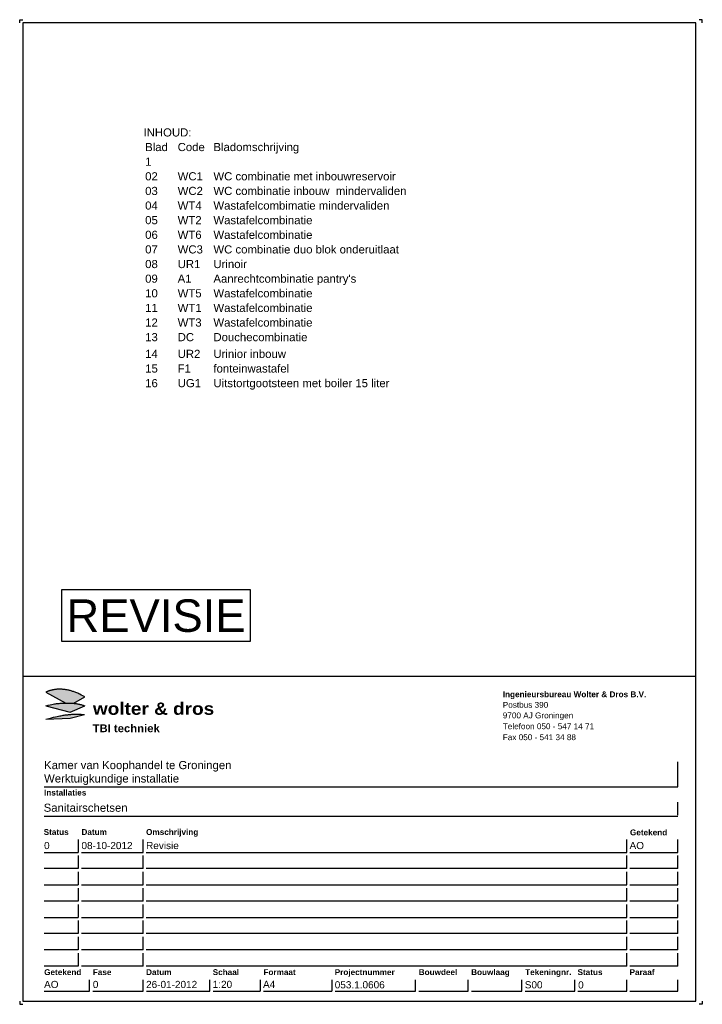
# Model space of a CAD drawing. Header units: millimetres. Extents: x 0 to 210, y 0 to 303.
import ezdxf
from ezdxf.enums import TextEntityAlignment as Align

# ---------------------------------------------------------------- set-up
doc = ezdxf.new("R2010")
doc.units = ezdxf.units.MM
doc.layers.get('0').update_dxf_attribs({"linetype": 'CONTINUOUS'})
doc.layers.add('SDS00001', color=7, linetype='CONTINUOUS')
doc.styles.add('Arial', font='ARIAL.TTF', dxfattribs={"height": 1.8})
doc.styles.add('arial vet', font='ARIALBD.TTF', dxfattribs={"height": 1.8})
doc.styles.get("Standard").update_dxf_attribs({"font": 'ARIAL.TTF'})

# ---------------------------------------------------------------- blocks, each defined once
blk = doc.blocks.new('SW_A4-VER_VB')
at = {"true_color": 0x660066}
blk.add_hatch(color=206, dxfattribs=at).paths.add_polyline_path([(19.57, 94.86), (19.19, 95.06), (18.85, 95.24), (18.55, 95.39), (18.27, 95.52), (18.02, 95.63), (17.79, 95.73), (17.57, 95.83), (17.36, 95.91), (17.16, 95.99), (16.96, 96.07), (16.77, 96.14), (16.58, 96.2), (16.4, 96.27), (16.22, 96.33), (16.04, 96.38), (15.86, 96.44), (15.69, 96.49), (15.51, 96.53), (15.34, 96.58), (15.17, 96.62), (14.99, 96.66), (14.82, 96.7), (14.65, 96.74), (14.47, 96.77), (14.3, 96.8), (14.12, 96.82), (13.95, 96.85), (13.77, 96.87), (13.6, 96.89), (13.43, 96.91), (13.27, 96.92), (13.1, 96.94), (12.94, 96.95), (12.79, 96.96), (12.63, 96.97), (12.47, 96.97), (12.32, 96.97), (12.16, 96.97), (12.01, 96.97), (11.85, 96.96), (11.69, 96.95), (11.54, 96.94), (11.39, 96.93), (11.24, 96.91), (11.09, 96.9), (10.96, 96.88), (10.83, 96.86), (10.71, 96.84), (10.6, 96.83), (10.49, 96.81), (10.39, 96.79), (10.29, 96.77), (10.19, 96.75), (10.1, 96.73), (10, 96.71), (9.91, 96.69), (9.8, 96.66), (9.7, 96.64), (9.59, 96.61), (9.49, 96.58), (9.37, 96.55), (9.26, 96.52), (9.14, 96.48), (9.02, 96.44), (8.89, 96.4), (8.76, 96.35), (8.62, 96.3), (8.48, 96.24), (8.33, 96.17), (8.16, 96.1), (7.99, 96.01), (14.2, 92.71), (14.33, 92.71), (14.5, 92.71), (14.66, 92.71), (14.82, 92.71), (14.98, 92.71), (15.14, 92.71), (15.29, 92.7), (15.44, 92.7), (15.59, 92.7), (15.74, 92.69), (15.89, 92.69), (16.03, 92.68), (16.17, 92.67), (16.32, 92.66), (16.46, 92.65), (16.6, 92.63), (16.61, 92.63), (19.99, 94.62)])
h = blk.add_hatch(color=206, dxfattribs=at)
h.paths.add_polyline_path([(14.39, 92.71), (14.17, 92.71), (13.94, 92.71), (13.71, 92.7), (13.47, 92.7), (13.22, 92.69), (12.97, 92.68), (12.72, 92.67), (12.45, 92.65), (12.18, 92.62), (11.9, 92.59), (11.61, 92.56), (11.3, 92.52), (10.99, 92.47), (10.67, 92.42), (10.3, 92.36), (9.88, 92.28), (9.38, 92.18), (8.77, 92.04), (8.04, 91.87), (15.57, 89.94), (19.99, 91.86), (19.75, 91.95), (19.52, 92.03), (19.31, 92.1), (19.11, 92.16), (18.91, 92.21), (18.73, 92.26), (18.55, 92.3), (18.38, 92.34), (18.21, 92.38), (18.05, 92.41), (17.88, 92.44), (17.71, 92.47), (17.53, 92.5), (17.35, 92.53), (17.16, 92.56), (16.98, 92.59), (16.79, 92.61), (16.6, 92.63), (16.41, 92.65), (16.22, 92.67), (16.03, 92.68), (15.84, 92.69), (15.64, 92.69), (15.44, 92.7), (15.24, 92.7), (15.04, 92.71), (14.82, 92.71), (14.61, 92.71)])
h.paths.add_polyline_path([(15.57, 88.1), (19.93, 89.16), (19.62, 89.18), (19.33, 89.21), (19.06, 89.23), (18.81, 89.25), (18.57, 89.27), (18.33, 89.29), (18.1, 89.3), (17.88, 89.31), (17.65, 89.31), (17.43, 89.31), (17.2, 89.3), (16.97, 89.3), (16.73, 89.29), (16.49, 89.28), (16.24, 89.26), (16, 89.25), (15.75, 89.23), (15.5, 89.21), (15.26, 89.19), (15.01, 89.16), (14.76, 89.13), (14.51, 89.1), (14.24, 89.07), (13.97, 89.03), (13.67, 88.98), (13.37, 88.93), (13.04, 88.88), (12.69, 88.81), (12.32, 88.74), (11.92, 88.67), (11.48, 88.58), (10.99, 88.48), (10.43, 88.35), (9.77, 88.19), (8.98, 87.99), (8.05, 87.74)])
at = {"linetype": 'Continuous'}
for p, q in [((0, 303), (1, 303)), ((0, 302), (0, 303)), ((210, 303), (209, 303)), ((210, 302), (210, 303)), ((0, 1), (0, 0)), ((0, 0), (1, 0)), ((210, 0), (209, 0)), ((210, 1), (210, 0))]:
    blk.add_line(p, q, dxfattribs=at)
at = {"color": 3, "linetype": 'Continuous'}
for p, q in [((208, 302), (1, 302)), ((1, 302), (1, 1)), ((208, 1), (208, 302)), ((1, 1), (208, 1))]:
    blk.add_line(p, q, dxfattribs=at)
at = {"color": 3}
blk.add_line((1, 101), (208, 101), dxfattribs=at)
at = {"color": 206, "true_color": 0x660066}
for p, q in [((8.05, 87.74), (15.57, 88.1)), ((15.57, 88.1), (19.93, 89.16))]:
    blk.add_line(p, q, dxfattribs=at)
at = {"color": 1}
for p, q in [((202.5, 66.88), (202.5, 74.62)), ((7.5, 66.88), (202.5, 66.88)), ((202.5, 58.25), (202.5, 62.25)), ((7.5, 57.88), (202.5, 57.88)), ((18, 50.75), (18, 46.75)), ((18, 50.75), (18, 46.75)), ((38, 46.75), (38, 50.75)), ((38, 46.75), (38, 50.75)), ((186.75, 46.75), (186.75, 50.75)), ((186.75, 46.75), (186.75, 50.75)), ((202.5, 46.75), (202.5, 50.75)), ((202.5, 46.75), (202.5, 50.75)), ((7.5, 46.75), (18, 46.75)), ((18, 45.75), (18, 41.75)), ((19, 46.75), (38, 46.75)), ((38, 41.75), (38, 45.75)), ((38.91, 46.75), (186.75, 46.75)), ((186.75, 41.75), (186.75, 45.75)), ((187.75, 46.75), (202.5, 46.75)), ((202.5, 41.75), (202.5, 45.75)), ((18, 41.75), (7.5, 41.75)), ((18, 40.75), (18, 36.75)), ((38, 41.75), (19, 41.75)), ((38, 36.75), (38, 40.75)), ((186.75, 41.75), (38.91, 41.75)), ((186.75, 36.75), (186.75, 40.75)), ((202.5, 41.75), (187.75, 41.75)), ((202.5, 36.75), (202.5, 40.75)), ((7.5, 36.75), (18, 36.75)), ((19, 36.75), (38, 36.75)), ((38.91, 36.75), (186.75, 36.75)), ((187.75, 36.75), (202.5, 36.75)), ((18, 35.75), (18, 31.75)), ((38, 31.75), (38, 35.75)), ((186.75, 31.75), (186.75, 35.75)), ((202.5, 31.75), (202.5, 35.75)), ((18, 31.75), (7.5, 31.75)), ((18, 30.75), (18, 26.75)), ((38, 31.75), (19, 31.75)), ((38, 26.75), (38, 30.75)), ((186.75, 31.75), (38.91, 31.75)), ((186.75, 26.75), (186.75, 30.75)), ((202.5, 31.75), (187.75, 31.75)), ((202.5, 26.75), (202.5, 30.75)), ((7.5, 26.75), (18, 26.75)), ((18, 25.75), (18, 21.75)), ((19, 26.75), (38, 26.75)), ((38, 21.75), (38, 25.75)), ((38.91, 26.75), (186.75, 26.75)), ((186.75, 21.75), (186.75, 25.75)), ((187.75, 26.75), (202.5, 26.75)), ((202.5, 21.75), (202.5, 25.75)), ((18, 21.75), (7.5, 21.75)), ((38, 21.75), (19, 21.75)), ((186.75, 21.75), (38.91, 21.75)), ((202.5, 21.75), (187.75, 21.75)), ((18, 20.75), (18, 16.75)), ((38, 16.75), (38, 20.75)), ((186.75, 16.75), (186.75, 20.75)), ((202.5, 16.75), (202.5, 20.75)), ((18, 16.75), (7.5, 16.75)), ((18, 15.75), (18, 11.75)), ((38, 16.75), (19, 16.75)), ((38, 11.75), (38, 15.75)), ((186.75, 16.75), (38.91, 16.75)), ((186.75, 11.75), (186.75, 15.75)), ((202.5, 16.75), (187.75, 16.75)), ((202.5, 11.75), (202.5, 15.75)), ((18, 11.75), (7.5, 11.75)), ((38, 11.75), (19, 11.75)), ((186.75, 11.75), (38.91, 11.75)), ((202.5, 11.75), (187.75, 11.75)), ((21.5, 4), (21.5, 7.5)), ((38, 4), (38, 7.5)), ((58.5, 4), (58.5, 7.5)), ((73.99, 7.5), (73.99, 4)), ((96.05, 7.5), (96.05, 4)), ((121.75, 4), (121.75, 7.5)), ((138, 4), (138, 7.5)), ((154.5, 4), (154.5, 7.5)), ((170.75, 4), (170.75, 7.5)), ((186.75, 4), (186.75, 7.5)), ((202.5, 4), (202.5, 7.5)), ((7.5, 4), (21.5, 4)), ((22.5, 4), (38, 4)), ((39, 4), (58.5, 4)), ((59.5, 4), (73.99, 4)), ((74.96, 4), (96.05, 4)), ((97.04, 4), (121.75, 4)), ((122.75, 4), (138, 4)), ((139, 4), (154.5, 4)), ((155.5, 4), (170.75, 4)), ((171.75, 4), (186.75, 4)), ((187.75, 4), (202.5, 4))]:
    blk.add_line(p, q, dxfattribs=at)
at = {"color": 206, "true_color": 0x660066}
for points in [[(19.99, 94.62), (19.44, 94.93), (18.96, 95.18), (18.55, 95.39), (18.19, 95.56), (17.87, 95.7), (17.57, 95.83), (17.29, 95.94), (17.02, 96.04), (16.77, 96.14), (16.52, 96.22), (16.28, 96.31), (16.04, 96.38), (15.8, 96.45), (15.57, 96.52), (15.34, 96.58), (15.11, 96.64), (14.88, 96.69), (14.65, 96.74), (14.41, 96.78), (14.18, 96.82), (13.95, 96.85), (13.72, 96.88), (13.49, 96.9), (13.27, 96.92), (13.05, 96.94), (12.84, 96.96), (12.63, 96.97), (12.42, 96.97), (12.21, 96.97), (12.01, 96.97), (11.8, 96.96), (11.59, 96.94), (11.39, 96.93), (11.19, 96.91), (11, 96.88), (10.83, 96.86), (10.67, 96.84), (10.52, 96.82), (10.39, 96.79), (10.26, 96.77), (10.13, 96.74), (10, 96.71), (9.87, 96.68), (9.74, 96.65), (9.59, 96.61), (9.45, 96.57), (9.3, 96.53), (9.14, 96.48), (8.98, 96.43), (8.8, 96.37), (8.62, 96.3), (8.43, 96.22), (8.22, 96.12), (7.99, 96.01)], [(7.99, 96.01), (14.19, 92.71)], [(16.61, 92.63), (19.99, 94.62)], [(8.04, 91.87), (8.77, 92.04), (9.38, 92.18), (9.88, 92.28), (10.3, 92.36), (10.67, 92.42), (10.99, 92.47), (11.3, 92.52), (11.61, 92.56), (11.9, 92.59), (12.18, 92.62), (12.45, 92.65), (12.72, 92.67), (12.97, 92.68), (13.22, 92.69), (13.47, 92.7), (13.71, 92.7), (13.94, 92.71), (14.17, 92.71), (14.39, 92.71), (14.61, 92.71), (14.82, 92.71), (15.04, 92.71), (15.24, 92.7), (15.44, 92.7), (15.64, 92.69), (15.84, 92.69), (16.03, 92.68), (16.22, 92.67), (16.41, 92.65), (16.6, 92.63), (16.79, 92.61), (16.98, 92.59), (17.16, 92.56), (17.35, 92.53), (17.53, 92.5), (17.71, 92.47), (17.88, 92.44), (18.05, 92.41), (18.21, 92.38), (18.38, 92.34), (18.55, 92.3), (18.73, 92.26), (18.91, 92.21), (19.11, 92.16), (19.31, 92.1), (19.52, 92.03), (19.75, 91.95), (19.99, 91.86)], [(8.04, 91.87), (15.57, 89.94), (19.99, 91.86)], [(8.05, 87.74), (8.98, 87.99), (9.77, 88.19), (10.43, 88.35), (10.99, 88.48), (11.48, 88.58), (11.92, 88.67), (12.32, 88.74), (12.69, 88.81), (13.04, 88.88), (13.37, 88.93), (13.67, 88.98), (13.97, 89.03), (14.24, 89.07), (14.51, 89.1), (14.76, 89.13), (15.01, 89.16), (15.26, 89.19), (15.5, 89.21), (15.75, 89.23), (16, 89.25), (16.24, 89.26), (16.49, 89.28), (16.73, 89.29), (16.97, 89.3), (17.2, 89.3), (17.43, 89.31), (17.65, 89.31), (17.88, 89.31), (18.1, 89.3), (18.33, 89.29), (18.57, 89.27), (18.81, 89.25), (19.06, 89.23), (19.33, 89.21), (19.62, 89.18), (19.93, 89.16)]]:
    blk.add_lwpolyline(points, dxfattribs=at)
at = {"color": 7, "style": 'arial vet'}
for s, p in [('Ingenieursbureau Wolter & Dros B.V.', (148.62, 94.5)), ('Installaties', (7.5, 64.25)), ('Status', (7.38, 52.12)), ('Datum', (19, 52.12)), ('Omschrijving', (38.88, 52.12)), ('Getekend', (187.75, 52)), ('Getekend', (7.52, 9)), ('Fase', (22.5, 9)), ('Datum', (38.88, 9)), ('Schaal', (59.38, 9)), ('Formaat', (74.99, 9)), ('Projectnummer', (96.92, 9)), ('Bouwdeel', (122.75, 9)), ('Bouwlaag', (138.88, 9)), ('Tekeningnr.', (155.5, 9)), ('Status', (171.62, 9)), ('Paraaf', (187.62, 9))]:
    blk.add_text(s, height=1.8, dxfattribs=at).set_placement(p)
for s, height, width, p in [('wolter & dros', 3.8, 1.1, (22.53, 89.09)), ('TBI techniek', 2.394, 1.04, (22.42, 83.74))]:
    blk.add_text(s, height=height, dxfattribs=dict(at, width=width)).set_placement(p)
for tag, p in [('PRVRIJ4', (148.62, 91.25)), ('PRVRIJ5', (148.62, 88))]:
    blk.add_attdef(tag, p, '', height=1.8, dxfattribs=at)
for tag, p in [('PRVRIJ6', (148.62, 84.12)), ('PRVRIJ7', (148.62, 80.75)), ('TKVRIJ7', (148.62, 77.35))]:
    blk.add_attdef(tag, text='', height=1.8, dxfattribs=at).set_placement(p, align=Align.BOTTOM_LEFT)
at = {"color": 2, "style": 'Arial'}
for tag, height, p in [('PROMSCHR', 2.5, (7.5, 71.62)), ('TK1OMSCHR', 2.5, (7.5, 67.5)), ('TK2OMSCHR', 2.5, (7.38, 58.5)), ('WZ_CODEA', 2.2, (7.5, 47.1)), ('WZ_DATUMA', 2.2, (19, 47.1)), ('WZ_OMSCHRA', 2.2, (38.88, 47.1)), ('WZ_INITSA', 2.2, (187.62, 47.1)), ('WZ_CODEB', 2.2, (7.5, 42.1)), ('WZ_DATUMB', 2.2, (19, 42.1)), ('WZ_OMSCHRB', 2.2, (38.88, 42.1)), ('WZ_INITSB', 2.2, (187.62, 42.1)), ('WZ_CODEC', 2.2, (7.5, 37.1)), ('WZ_DATUMC', 2.2, (19, 37.1)), ('WZ_OMSCHRC', 2.2, (38.88, 37.1)), ('WZ_INITSC', 2.2, (187.62, 37.1)), ('WZ_CODED', 2.2, (7.5, 32.1)), ('WZ_DATUMD', 2.2, (19, 32.1)), ('WZ_OMSCHRD', 2.2, (38.88, 32.1)), ('WZ_INITSD', 2.2, (187.62, 32.1)), ('WZ_CODEE', 2.2, (7.5, 27.1)), ('WZ_DATUME', 2.2, (19, 27.1)), ('WZ_OMSCHRE', 2.2, (38.88, 27.1)), ('WZ_INITSE', 2.2, (187.62, 27.1)), ('WZ_CODEF', 2.2, (7.5, 22.1)), ('WZ_DATUMF', 2.2, (19, 22.1)), ('WZ_OMSCHRF', 2.2, (38.88, 22.1)), ('WZ_INITSF', 2.2, (187.62, 22.1)), ('WZ_CODEG', 2.2, (7.5, 17.1)), ('WZ_DATUMG', 2.2, (19, 17.1)), ('WZ_OMSCHRG', 2.2, (38.88, 17.1)), ('WZ_INITSG', 2.2, (187.62, 17.1)), ('WZ_CODEH', 2.2, (7.5, 12.1)), ('WZ_DATUMH', 2.2, (19, 12.1)), ('WZ_OMSCHRH', 2.2, (38.88, 12.1)), ('WZ_INITSH', 2.2, (187.62, 12.1)), ('TKINIT', 2.2, (7.5, 4.35)), ('TKFASE', 2.2, (22.5, 4.35)), ('TKDATCREAT', 2.2, (38.88, 4.35)), ('TKSCHAAL', 2.2, (59.38, 4.38)), ('TKFORMAAT', 2.2, (74.86, 4.38)), ('PRNUMMER', 2.2, (96.92, 4.25)), ('TKVRIJ1', 2.2, (122.62, 4.25)), ('TKVRIJ2', 2.2, (138.88, 4.25)), ('TKTEKNR', 2.2, (155.38, 4.25)), ('WZ_CODEA', 2.2, (171.8, 4.2))]:
    blk.add_attdef(tag, text='', height=height, dxfattribs=at).set_placement(p, align=Align.BOTTOM_LEFT)
blk = doc.blocks.new('RENVOY4')
at = {"layer": 'SDS00001', "color": 1, "flags": 8}
for tag, p in [('TITEL', (0, 5.5)), ('KOLOM1', (0.5, 1)), ('KOLOM2', (10.5, 1)), ('KOLOM3', (21.5, 1))]:
    blk.add_attdef(tag, p, '', height=2.5, dxfattribs=at)
blk = doc.blocks.new('RENVOY4ROW')
at = {"layer": 'SDS00001', "color": 1, "flags": 8}
for p in [(0.5, 1), (10.5, 1), (21.5, 1)]:
    blk.add_attdef('TITEL', p, '', height=2.5, dxfattribs=at)
blk = doc.blocks.new('wd_revisie')
at = {"color": 4}
for p, q in [((0, 10), (0, 26)), ((0, 26), (58, 26)), ((58, 26), (58, 10)), ((58, 10), (0, 10))]:
    blk.add_line(p, q, dxfattribs=at)
at = {"color": 6}
blk.add_text('REVISIE', height=10, dxfattribs=at).set_placement((29, 18), align=Align.MIDDLE)

msp = doc.modelspace()

# ---------------------------------------------------------------- block references
at = {"layer": 'SDS00001'}
ref = msp.add_blockref('SW_A4-VER_VB', (0, 0), dxfattribs=at)
ref.add_attrib('PROMSCHR', 'Kamer van Koophandel te Groningen', dxfattribs={"layer": '0', "color": 2, "height": 2.5}).set_placement((7.5, 71.62), align=Align.BOTTOM_LEFT)
ref.add_attrib('TK1OMSCHR', 'Werktuigkundige installatie', dxfattribs={"layer": '0', "color": 2, "height": 2.5}).set_placement((7.5, 67.5), align=Align.BOTTOM_LEFT)
ref.add_attrib('TK2OMSCHR', 'Sanitairschetsen', dxfattribs={"layer": '0', "color": 2, "height": 2.5}).set_placement((7.38, 58.5), align=Align.BOTTOM_LEFT)
ref.add_attrib('PRNUMMER', '053.1.0606', dxfattribs={"layer": '0', "color": 2, "height": 2.2}).set_placement((96.92, 4.25), align=Align.BOTTOM_LEFT)
ref.add_attrib('TKTEKNR', 'S00', dxfattribs={"layer": '0', "color": 2, "height": 2.2}).set_placement((155.38, 4.25), align=Align.BOTTOM_LEFT)
ref.add_attrib('TKSCHAAL', '1:20', dxfattribs={"layer": '0', "color": 2, "height": 2.2}).set_placement((59.38, 4.38), align=Align.BOTTOM_LEFT)
ref.add_attrib('TKFORMAAT', 'A4', dxfattribs={"layer": '0', "color": 2, "height": 2.2}).set_placement((74.86, 4.38), align=Align.BOTTOM_LEFT)
ref.add_attrib('TKDATCREAT', '26-01-2012', dxfattribs={"layer": '0', "color": 2, "height": 2.2}).set_placement((38.88, 4.35), align=Align.BOTTOM_LEFT)
ref.add_attrib('TKINIT', 'AO', dxfattribs={"layer": '0', "color": 2, "height": 2.2}).set_placement((7.5, 4.35), align=Align.BOTTOM_LEFT)
ref.add_attrib('PRVRIJ4', 'Postbus 390', (148.62, 91.25), dxfattribs={"layer": '0', "color": 7, "height": 1.8})
ref.add_attrib('PRVRIJ5', '9700 AJ Groningen', (148.62, 88), dxfattribs={"layer": '0', "color": 7, "height": 1.8})
ref.add_attrib('PRVRIJ6', 'Telefoon 050 - 547 14 71', dxfattribs={"layer": '0', "color": 7, "height": 1.8}).set_placement((148.62, 84.12), align=Align.BOTTOM_LEFT)
ref.add_attrib('PRVRIJ7', 'Fax 050 - 541 34 88', dxfattribs={"layer": '0', "color": 7, "height": 1.8}).set_placement((148.62, 80.75), align=Align.BOTTOM_LEFT)
ref.add_attrib('TKFASE', '0', dxfattribs={"layer": '0', "color": 2, "height": 2.2}).set_placement((22.5, 4.35), align=Align.BOTTOM_LEFT)
ref.add_attrib('WZ_CODEA', '0', dxfattribs={"layer": '0', "color": 2, "height": 2.2}).set_placement((7.5, 47.1), align=Align.BOTTOM_LEFT)
ref.add_attrib('WZ_DATUMA', '08-10-2012', dxfattribs={"layer": '0', "color": 2, "height": 2.2}).set_placement((19, 47.1), align=Align.BOTTOM_LEFT)
ref.add_attrib('WZ_OMSCHRA', 'Revisie', dxfattribs={"layer": '0', "color": 2, "height": 2.2}).set_placement((38.88, 47.1), align=Align.BOTTOM_LEFT)
ref.add_attrib('WZ_INITSA', 'AO', dxfattribs={"layer": '0', "color": 2, "height": 2.2}).set_placement((187.62, 47.1), align=Align.BOTTOM_LEFT)
ref.add_attrib('WZ_CODEA', '0', dxfattribs={"layer": '0', "color": 2, "height": 2.2}).set_placement((171.8, 4.2), align=Align.BOTTOM_LEFT)
msp.add_blockref('RENVOY4', (38.1, 261.56), dxfattribs=at).add_auto_attribs({'TITEL': 'INHOUD:', 'KOLOM1': 'Blad', 'KOLOM2': 'Code', 'KOLOM3': 'Bladomschrijving'})
ref = msp.add_blockref('RENVOY4ROW', (38.1, 257.06), dxfattribs=at)
ref.add_attrib('Kolom1', '1', (38.6, 258.06), dxfattribs={"color": 1, "height": 2.5})
ref = msp.add_blockref('RENVOY4ROW', (38.1, 252.56), dxfattribs=at)
ref.add_attrib('Kolom1', '02', (38.6, 253.56), dxfattribs={"color": 1, "height": 2.5})
ref.add_attrib('Kolom2', 'WC1', (48.6, 253.56), dxfattribs={"color": 1, "height": 2.5})
ref.add_attrib('Kolom3', 'WC combinatie met inbouwreservoir', (59.6, 253.56), dxfattribs={"color": 1, "height": 2.5})
ref = msp.add_blockref('RENVOY4ROW', (38.1, 248.06), dxfattribs=at)
ref.add_attrib('Kolom1', '03', (38.6, 249.06), dxfattribs={"color": 1, "height": 2.5})
ref.add_attrib('Kolom2', 'WC2', (48.6, 249.06), dxfattribs={"color": 1, "height": 2.5})
ref.add_attrib('Kolom3', 'WC combinatie inbouw  mindervaliden', (59.6, 249.06), dxfattribs={"color": 1, "height": 2.5})
ref = msp.add_blockref('RENVOY4ROW', (38.1, 243.56), dxfattribs=at)
ref.add_attrib('Kolom1', '04', (38.6, 244.56), dxfattribs={"color": 1, "height": 2.5})
ref.add_attrib('Kolom2', 'WT4', (48.6, 244.56), dxfattribs={"color": 1, "height": 2.5})
ref.add_attrib('Kolom3', 'Wastafelcombimatie mindervaliden', (59.6, 244.56), dxfattribs={"color": 1, "height": 2.5})
ref = msp.add_blockref('RENVOY4ROW', (38.1, 239.06), dxfattribs=at)
ref.add_attrib('Kolom1', '05', (38.6, 240.06), dxfattribs={"color": 1, "height": 2.5})
ref.add_attrib('Kolom2', 'WT2', (48.6, 240.06), dxfattribs={"color": 1, "height": 2.5})
ref.add_attrib('Kolom3', 'Wastafelcombinatie', (59.6, 240.06), dxfattribs={"color": 1, "height": 2.5})
ref = msp.add_blockref('RENVOY4ROW', (38.1, 234.56), dxfattribs=at)
ref.add_attrib('Kolom1', '06', (38.6, 235.56), dxfattribs={"color": 1, "height": 2.5})
ref.add_attrib('Kolom2', 'WT6', (48.6, 235.56), dxfattribs={"color": 1, "height": 2.5})
ref.add_attrib('Kolom3', 'Wastafelcombinatie', (59.6, 235.56), dxfattribs={"color": 1, "height": 2.5})
ref = msp.add_blockref('RENVOY4ROW', (38.1, 230.06), dxfattribs=at)
ref.add_attrib('Kolom1', '07', (38.6, 231.06), dxfattribs={"color": 1, "height": 2.5})
ref.add_attrib('Kolom2', 'WC3', (48.6, 231.06), dxfattribs={"color": 1, "height": 2.5})
ref.add_attrib('Kolom3', 'WC combinatie duo blok onderuitlaat', (59.6, 231.06), dxfattribs={"color": 1, "height": 2.5})
ref = msp.add_blockref('RENVOY4ROW', (38.1, 225.56), dxfattribs=at)
ref.add_attrib('Kolom1', '08', (38.6, 226.56), dxfattribs={"color": 1, "height": 2.5})
ref.add_attrib('Kolom2', 'UR1', (48.6, 226.56), dxfattribs={"color": 1, "height": 2.5})
ref.add_attrib('Kolom3', 'Urinoir', (59.6, 226.56), dxfattribs={"color": 1, "height": 2.5})
ref = msp.add_blockref('RENVOY4ROW', (38.1, 221.06), dxfattribs=at)
ref.add_attrib('Kolom1', '09', (38.6, 222.06), dxfattribs={"color": 1, "height": 2.5})
ref.add_attrib('Kolom2', 'A1', (48.6, 222.06), dxfattribs={"color": 1, "height": 2.5})
ref.add_attrib('Kolom3', "Aanrechtcombinatie pantry's", (59.6, 222.06), dxfattribs={"color": 1, "height": 2.5})
ref = msp.add_blockref('RENVOY4ROW', (38.1, 216.56), dxfattribs=at)
ref.add_attrib('Kolom1', '10', (38.6, 217.56), dxfattribs={"color": 1, "height": 2.5})
ref.add_attrib('Kolom2', 'WT5', (48.6, 217.56), dxfattribs={"color": 1, "height": 2.5})
ref.add_attrib('Kolom3', 'Wastafelcombinatie', (59.6, 217.56), dxfattribs={"color": 1, "height": 2.5})
ref = msp.add_blockref('RENVOY4ROW', (38.1, 212.06), dxfattribs=at)
ref.add_attrib('Kolom1', '11', (38.6, 213.06), dxfattribs={"color": 1, "height": 2.5})
ref.add_attrib('Kolom2', 'WT1', (48.6, 213.06), dxfattribs={"color": 1, "height": 2.5})
ref.add_attrib('Kolom3', 'Wastafelcombinatie', (59.6, 213.06), dxfattribs={"color": 1, "height": 2.5})
ref = msp.add_blockref('RENVOY4ROW', (38.1, 207.56), dxfattribs=at)
ref.add_attrib('Kolom1', '12', (38.6, 208.56), dxfattribs={"color": 1, "height": 2.5})
ref.add_attrib('Kolom2', 'WT3', (48.6, 208.56), dxfattribs={"color": 1, "height": 2.5})
ref.add_attrib('Kolom3', 'Wastafelcombinatie', (59.6, 208.56), dxfattribs={"color": 1, "height": 2.5})
ref = msp.add_blockref('RENVOY4ROW', (38.1, 203.06), dxfattribs=at)
ref.add_attrib('Kolom1', '13', (38.6, 204.06), dxfattribs={"color": 1, "height": 2.5})
ref.add_attrib('Kolom2', 'DC', (48.6, 204.06), dxfattribs={"color": 1, "height": 2.5})
ref.add_attrib('Kolom3', 'Douchecombinatie', (59.6, 204.06), dxfattribs={"color": 1, "height": 2.5})
ref = msp.add_blockref('RENVOY4ROW', (38.1, 197.91), dxfattribs=at)
ref.add_attrib('Kolom1', '14', (38.6, 198.91), dxfattribs={"color": 1, "height": 2.5})
ref.add_attrib('Kolom2', 'UR2', (48.6, 198.91), dxfattribs={"color": 1, "height": 2.5})
ref.add_attrib('Kolom3', 'Urinior inbouw', (59.6, 198.91), dxfattribs={"color": 1, "height": 2.5})
ref = msp.add_blockref('RENVOY4ROW', (38.1, 193.41), dxfattribs=at)
ref.add_attrib('Kolom1', '15', (38.6, 194.41), dxfattribs={"color": 1, "height": 2.5})
ref.add_attrib('Kolom2', 'F1', (48.6, 194.41), dxfattribs={"color": 1, "height": 2.5})
ref.add_attrib('Kolom3', 'fonteinwastafel', (59.6, 194.41), dxfattribs={"color": 1, "height": 2.5})
ref = msp.add_blockref('RENVOY4ROW', (38.1, 188.91), dxfattribs=at)
ref.add_attrib('Kolom1', '16', (38.6, 189.91), dxfattribs={"color": 1, "height": 2.5})
ref.add_attrib('Kolom2', 'UG1', (48.6, 189.91), dxfattribs={"color": 1, "height": 2.5})
ref.add_attrib('Kolom3', 'Uitstortgootsteen met boiler 15 liter', (59.6, 189.91), dxfattribs={"color": 1, "height": 2.5})
msp.add_blockref('wd_revisie', (12.94, 101.62), dxfattribs=at)

doc.saveas('drawing.dxf')
